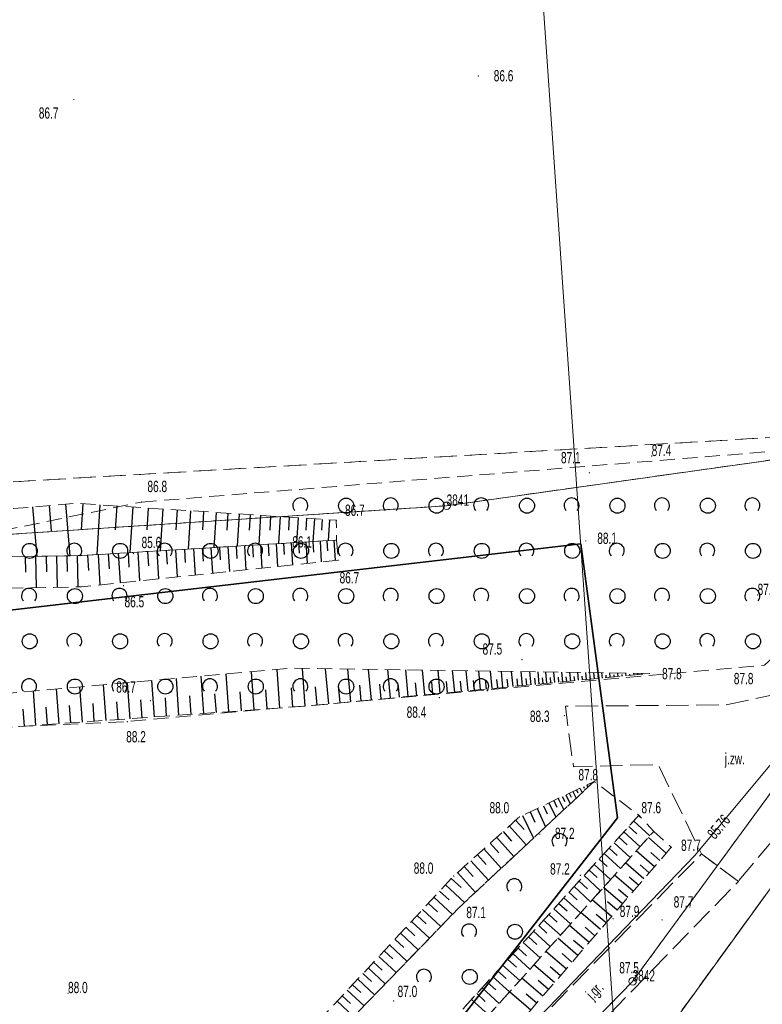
# Model space of a CAD drawing. Header units: metres. Extents: x 6524698 to 6533081, y 5883213 to 5896811.
# Tile 67 of 131: x 6528672 to 6528721, y 5890157 to 5890223. Entities that reach past the tile are written whole.
import ezdxf
from ezdxf.enums import TextEntityAlignment as Align

# ---------------------------------------------------------------- set-up
doc = ezdxf.new("R2010")
doc.units = ezdxf.units.M
for name, pattern in [('mapa zasadnicza$0$1.0_0.5', [1.5, 1, -0.5]), ('mapa zasadnicza$0$1.5_0.5', [2, 1.5, -0.5]), ('mapa zasadnicza$0$219-500', [0]), ('mapa zasadnicza$0$egkk-500', [2, 1.5, -0.5]), ('mapa zasadnicza$0$egug-500', [1, 0.5, -0.5]), ('mapa zasadnicza$0$suep_wn_500', [0])]:
    doc.linetypes.add(name, pattern=pattern)
for name, color, linetype in [('mapa zasadnicza$0$000 Inne (niezydentyfikowane)', 7, 'Continuous'), ('mapa zasadnicza$0$202-punkt graniczny', 7, 'Continuous'), ('mapa zasadnicza$0$202-punkt graniczny-Atr103', 7, 'Continuous'), ('mapa zasadnicza$0$217-kontur klasyfikacyjny', 7, 'Continuous'), ('mapa zasadnicza$0$218-kontur użytku gruntowego', 7, 'Continuous'), ('mapa zasadnicza$0$219-działka ewidencyjna', 7, 'Continuous'), ('mapa zasadnicza$0$jezdnia', 7, 'Continuous'), ('mapa zasadnicza$0$jezdnia-Atr17', 7, 'Continuous'), ('mapa zasadnicza$0$ogrodzenie trwałe', 7, 'Continuous'), ('mapa zasadnicza$0$pikieta naturalna', 7, 'Continuous'), ('mapa zasadnicza$0$pikieta naturalna-Atr2', 7, 'Continuous'), ('mapa zasadnicza$0$przewód elektroenergetyczny wysokiego napięcia', 7, 'Continuous'), ('mapa zasadnicza$0$przewód wodociągowy', 7, 'Continuous'), ('mapa zasadnicza$0$rzędna', 7, 'Continuous'), ('mapa zasadnicza$0$rzędna-Atr2', 7, 'Continuous'), ('mapa zasadnicza$0$skarpa nieumocniona', 7, 'Continuous'), ('mapa zasadnicza$0$zadrzewienie  zakrzewienie', 7, 'Continuous')]:
    doc.layers.add(name, color=color, linetype=linetype)
doc.styles.add('mapa zasadnicza$0$STANDARD', font='Working1250', dxfattribs={"width": 0.75})
doc.linetypes.add('mapa zasadnicza$0$902-500', pattern='A,3.75,0,[1,ksztalty.shx,S=0.5,R=0,X=0,Y=0],3.75', length=7.5)

# ---------------------------------------------------------------- blocks, each defined once
blk = doc.blocks.new('mapa zasadnicza$0$202')
at = {"color": 0, "linetype": 'Continuous', "lineweight": 0}
blk.add_circle((0, 0), 0.25, dxfattribs=at)
blk = doc.blocks.new('mapa zasadnicza$0$PW01')
at = {"linetype": 'Continuous', "lineweight": 13}
h = blk.add_hatch(color=0, dxfattribs=at)
edge = h.paths.add_edge_path()
edge.add_arc((0, 0), 0.045, 0, 360)
blk = doc.blocks.new('mapa zasadnicza$0$OTZK1')
at = {"color": 0, "linetype": 'Continuous'}
blk.add_circle((0, 0), 0.5, dxfattribs=at)
blk = doc.blocks.new('mapa zasadnicza$0$OTZK2')
at = {"color": 0, "linetype": 'Continuous'}
blk.add_arc((0, 0), 0.5, 318.85, 221.162, dxfattribs=at)

msp = doc.modelspace()

# ---------------------------------------------------------------- linework, layer by layer
at = {"layer": 'mapa zasadnicza$0$000 Inne (niezydentyfikowane)', "color": 7, "linetype": 'Continuous', "lineweight": 25, "flags": 128}
for points in [[(6528672.54, 5890190.24), (6528672.81, 5890186.96)], [(6528673.63, 5890190.33), (6528673.76, 5890188.66)], [(6528674.73, 5890190.42), (6528675.01, 5890187)], [(6528675.86, 5890190.45), (6528675.75, 5890188.73)], [(6528677.01, 5890190.38), (6528676.79, 5890187.08)], [(6528678.12, 5890190.31), (6528678.01, 5890188.73)], [(6528679.18, 5890190.24), (6528678.99, 5890187.21)], [(6528680.21, 5890190.17), (6528680.11, 5890188.72)], [(6528681.19, 5890190.11), (6528681.01, 5890187.33)], [(6528682.13, 5890190.05), (6528682.04, 5890188.72)], [(6528683.02, 5890189.99), (6528682.86, 5890187.45)], [(6528683.88, 5890189.93), (6528683.81, 5890188.72)], [(6528684.71, 5890189.88), (6528684.56, 5890187.55)], [(6528685.5, 5890189.83), (6528685.42, 5890188.71)], [(6528686.25, 5890189.78), (6528686.11, 5890187.64)], [(6528686.97, 5890189.73), (6528686.91, 5890188.71)], [(6528687.67, 5890189.69), (6528687.54, 5890187.73)], [(6528688.33, 5890189.64), (6528688.27, 5890188.71)], [(6528688.96, 5890189.6), (6528688.85, 5890187.81)], [(6528689.57, 5890189.56), (6528689.51, 5890188.7)], [(6528690.15, 5890189.52), (6528690.05, 5890187.88)], [(6528690.71, 5890189.49), (6528690.66, 5890188.7)], [(6528691.24, 5890189.45), (6528691.14, 5890187.95)], [(6528691.75, 5890189.42), (6528691.7, 5890188.7)], [(6528692.24, 5890189.39), (6528692.15, 5890188.01)], [(6528682.62, 5890187.43), (6528682.67, 5890186.55)], [(6528683.21, 5890187.47), (6528683.32, 5890185.72)], [(6528683.8, 5890187.5), (6528683.85, 5890186.64)], [(6528684.37, 5890187.54), (6528684.47, 5890185.84)], [(6528684.94, 5890187.57), (6528684.99, 5890186.74)], [(6528685.5, 5890187.61), (6528685.6, 5890185.96)], [(6528686.05, 5890187.64), (6528686.1, 5890186.83)], [(6528686.59, 5890187.67), (6528686.69, 5890186.07)], [(6528687.13, 5890187.7), (6528687.18, 5890186.92)], [(6528687.66, 5890187.74), (6528687.75, 5890186.18)], [(6528688.18, 5890187.77), (6528688.22, 5890187)], [(6528688.69, 5890187.8), (6528688.78, 5890186.29)], [(6528689.19, 5890187.83), (6528689.24, 5890187.09)], [(6528689.69, 5890187.86), (6528689.78, 5890186.39)], [(6528690.18, 5890187.89), (6528690.22, 5890187.17)], [(6528690.66, 5890187.92), (6528690.75, 5890186.5)], [(6528691.14, 5890187.95), (6528691.18, 5890187.25)], [(6528691.61, 5890187.97), (6528691.69, 5890186.59)], [(6528692.07, 5890188), (6528692.11, 5890187.32)], [(6528692.53, 5890188.03), (6528692.61, 5890186.69)], [(6528672.05, 5890186.95), (6528672.07, 5890185.91)], [(6528672.74, 5890186.96), (6528672.78, 5890184.89)], [(6528673.43, 5890186.97), (6528673.45, 5890185.94)], [(6528674.12, 5890186.99), (6528674.16, 5890184.91)], [(6528674.81, 5890187), (6528674.83, 5890185.96)], [(6528675.5, 5890187.01), (6528675.54, 5890184.94)], [(6528676.19, 5890187.04), (6528676.25, 5890186.02)], [(6528676.88, 5890187.08), (6528677, 5890185.07)], [(6528677.55, 5890187.13), (6528677.61, 5890186.13)], [(6528678.22, 5890187.17), (6528678.34, 5890185.21)], [(6528678.88, 5890187.21), (6528678.93, 5890186.24)], [(6528679.52, 5890187.24), (6528679.64, 5890185.34)], [(6528680.16, 5890187.28), (6528680.22, 5890186.34)], [(6528680.79, 5890187.32), (6528680.9, 5890185.47)], [(6528681.41, 5890187.36), (6528681.46, 5890186.45)], [(6528682.02, 5890187.39), (6528682.13, 5890185.6)], [(6528683.9, 5890176.54), (6528683.72, 5890179.01)], [(6528685.56, 5890176.66), (6528685.38, 5890179.16)], [(6528687.25, 5890176.78), (6528687.07, 5890179.31)], [(6528688.95, 5890176.9), (6528688.77, 5890179.46)], [(6528690.63, 5890177.02), (6528690.45, 5890179.53)], [(6528692.2, 5890177.17), (6528691.98, 5890179.51)], [(6528693.66, 5890177.31), (6528693.45, 5890179.48)], [(6528695.02, 5890177.43), (6528694.83, 5890179.46)], [(6528696.29, 5890177.56), (6528696.11, 5890179.45)], [(6528697.47, 5890177.67), (6528697.3, 5890179.43)], [(6528698.57, 5890177.77), (6528698.41, 5890179.41)], [(6528699.59, 5890177.87), (6528699.45, 5890179.4)], [(6528700.55, 5890177.96), (6528700.41, 5890179.38)], [(6528701.44, 5890178.04), (6528701.31, 5890179.37)], [(6528702.26, 5890178.12), (6528702.15, 5890179.36)], [(6528703.03, 5890178.2), (6528702.92, 5890179.35)], [(6528703.75, 5890178.27), (6528703.65, 5890179.33)], [(6528704.42, 5890178.33), (6528704.32, 5890179.32)], [(6528705.04, 5890178.39), (6528704.95, 5890179.32)], [(6528705.62, 5890178.44), (6528705.54, 5890179.31)], [(6528706.16, 5890178.49), (6528706.08, 5890179.3)], [(6528706.67, 5890178.54), (6528706.6, 5890179.29)], [(6528706.93, 5890178.57), (6528706.9, 5890178.93)], [(6528707.2, 5890178.59), (6528707.13, 5890179.28)], [(6528707.46, 5890178.62), (6528707.43, 5890178.95)], [(6528707.72, 5890178.64), (6528707.66, 5890179.28)], [(6528707.98, 5890178.67), (6528707.95, 5890178.97)], [(6528708.25, 5890178.69), (6528708.19, 5890179.27)], [(6528708.51, 5890178.72), (6528708.48, 5890178.99)], [(6528708.77, 5890178.74), (6528708.72, 5890179.26)], [(6528709.03, 5890178.77), (6528709.01, 5890179.01)], [(6528709.3, 5890178.79), (6528709.25, 5890179.25)], [(6528709.56, 5890178.82), (6528709.54, 5890179.03)], [(6528709.82, 5890178.84), (6528709.78, 5890179.24)], [(6528710.08, 5890178.87), (6528710.07, 5890179.05)], [(6528710.35, 5890178.89), (6528710.31, 5890179.24)], [(6528710.61, 5890178.92), (6528710.59, 5890179.08)], [(6528710.87, 5890178.94), (6528710.84, 5890179.23)], [(6528711.13, 5890178.97), (6528711.12, 5890179.1)], [(6528711.4, 5890178.99), (6528711.38, 5890179.22)], [(6528711.66, 5890179.02), (6528711.65, 5890179.12)], [(6528711.92, 5890179.04), (6528711.91, 5890179.21)], [(6528712.18, 5890179.07), (6528712.18, 5890179.14)], [(6528712.45, 5890179.09), (6528712.44, 5890179.21)], [(6528712.71, 5890179.12), (6528712.71, 5890179.16)], [(6528712.97, 5890179.14), (6528712.97, 5890179.2)], [(6528675.85, 5890175.97), (6528675.68, 5890178.3)], [(6528677.42, 5890176.08), (6528677.25, 5890178.44)], [(6528679.01, 5890176.19), (6528678.84, 5890178.58)], [(6528680.62, 5890176.31), (6528680.45, 5890178.73)], [(6528682.25, 5890176.42), (6528682.08, 5890178.87)], [(6528691.43, 5890177.09), (6528691.31, 5890178.31)], [(6528692.94, 5890177.24), (6528692.83, 5890178.37)], [(6528694.35, 5890177.37), (6528694.25, 5890178.42)], [(6528695.67, 5890177.5), (6528695.57, 5890178.48)], [(6528696.89, 5890177.61), (6528696.8, 5890178.52)], [(6528698.03, 5890177.72), (6528697.95, 5890178.57)], [(6528699.09, 5890177.82), (6528699.02, 5890178.61)], [(6528700.08, 5890177.92), (6528700.01, 5890178.65)], [(6528701, 5890178), (6528700.94, 5890178.69)], [(6528701.86, 5890178.09), (6528701.8, 5890178.72)], [(6528702.66, 5890178.16), (6528702.6, 5890178.76)], [(6528703.4, 5890178.23), (6528703.35, 5890178.79)], [(6528704.09, 5890178.3), (6528704.04, 5890178.81)], [(6528704.74, 5890178.36), (6528704.69, 5890178.84)], [(6528705.34, 5890178.42), (6528705.29, 5890178.86)], [(6528705.9, 5890178.47), (6528705.86, 5890178.89)], [(6528706.42, 5890178.52), (6528706.38, 5890178.91)], [(6528672.76, 5890175.75), (6528672.59, 5890178.03)], [(6528674.29, 5890175.86), (6528674.13, 5890178.17)], [(6528683.07, 5890176.48), (6528682.98, 5890177.71)], [(6528684.73, 5890176.6), (6528684.64, 5890177.84)], [(6528686.4, 5890176.72), (6528686.31, 5890177.98)], [(6528688.1, 5890176.84), (6528688.01, 5890178.11)], [(6528689.8, 5890176.96), (6528689.71, 5890178.25)], [(6528675.07, 5890175.91), (6528674.99, 5890177.07)], [(6528676.63, 5890176.02), (6528676.55, 5890177.2)], [(6528678.21, 5890176.14), (6528678.13, 5890177.32)], [(6528679.81, 5890176.25), (6528679.73, 5890177.45)], [(6528681.43, 5890176.37), (6528681.35, 5890177.58)], [(6528671.99, 5890175.69), (6528671.91, 5890176.83)], [(6528673.52, 5890175.8), (6528673.44, 5890176.95)], [(6528709.32, 5890171.8), (6528709.39, 5890171.65)], [(6528709.55, 5890171.91), (6528709.57, 5890171.87)], [(6528707.92, 5890171.13), (6528708.2, 5890170.54)], [(6528708.15, 5890171.25), (6528708.28, 5890170.98)], [(6528708.39, 5890171.36), (6528708.6, 5890170.91)], [(6528708.62, 5890171.47), (6528708.71, 5890171.28)], [(6528708.85, 5890171.58), (6528709, 5890171.28)], [(6528709.09, 5890171.69), (6528709.14, 5890171.58)], [(6528706.8, 5890170.6), (6528707.25, 5890169.65)], [(6528707.13, 5890170.76), (6528707.33, 5890170.33)], [(6528707.42, 5890170.9), (6528707.78, 5890170.14)], [(6528707.69, 5890171.02), (6528707.85, 5890170.69)], [(6528705.55, 5890170.01), (6528705.87, 5890169.33)], [(6528706.01, 5890170.23), (6528706.58, 5890169.02)], [(6528706.43, 5890170.42), (6528706.68, 5890169.89)], [(6528704.59, 5890169.45), (6528705.15, 5890168.83)], [(6528705.04, 5890169.77), (6528705.77, 5890168.27)], [(6528712.43, 5890169.4), (6528713.5, 5890168.43)], [(6528712.75, 5890169.76), (6528712.85, 5890169.68)], [(6528703.76, 5890168.7), (6528704.32, 5890168.07)], [(6528704.18, 5890169.07), (6528705.3, 5890167.82)], [(6528711.77, 5890168.68), (6528712.85, 5890167.7)], [(6528712.1, 5890169.04), (6528712.64, 5890168.55)], [(6528702.91, 5890167.93), (6528703.48, 5890167.3)], [(6528703.33, 5890168.32), (6528704.47, 5890167.05)], [(6528711.12, 5890167.96), (6528712.2, 5890166.98)], [(6528711.45, 5890168.32), (6528711.99, 5890167.83)], [(6528714.59, 5890167.28), (6528713.4, 5890168.31)], [(6528702.48, 5890167.55), (6528703.63, 5890166.27)], [(6528710.46, 5890167.24), (6528711.55, 5890166.25)], [(6528710.79, 5890167.6), (6528711.33, 5890167.11)], [(6528713.81, 5890166.37), (6528712.6, 5890167.42)], [(6528714.17, 5890166.79), (6528713.57, 5890167.31)], [(6528701.62, 5890166.77), (6528702.78, 5890165.47)], [(6528702.05, 5890167.16), (6528702.63, 5890166.52)], [(6528709.8, 5890166.51), (6528710.89, 5890165.52)], [(6528710.13, 5890166.87), (6528710.67, 5890166.38)], [(6528713.1, 5890165.56), (6528711.88, 5890166.62)], [(6528700.74, 5890165.99), (6528701.92, 5890164.67)], [(6528701.18, 5890166.38), (6528701.77, 5890165.73)], [(6528709.47, 5890166.14), (6528710.01, 5890165.65)], [(6528713.46, 5890165.96), (6528712.85, 5890166.49)], [(6528700.32, 5890165.58), (6528700.97, 5890164.98)], [(6528708.8, 5890165.41), (6528709.35, 5890164.91)], [(6528709.13, 5890165.78), (6528710.23, 5890164.78)], [(6528712.4, 5890164.74), (6528711.15, 5890165.81)], [(6528712.75, 5890165.15), (6528712.13, 5890165.68)], [(6528699.55, 5890164.75), (6528700.17, 5890164.18)], [(6528699.93, 5890165.16), (6528701.2, 5890163.99)], [(6528708.13, 5890164.68), (6528708.68, 5890164.18)], [(6528708.47, 5890165.05), (6528709.57, 5890164.05)], [(6528711.68, 5890163.91), (6528710.42, 5890165)], [(6528712.04, 5890164.32), (6528711.41, 5890164.86)], [(6528698.8, 5890163.94), (6528699.41, 5890163.37)], [(6528699.17, 5890164.35), (6528700.4, 5890163.2)], [(6528707.46, 5890163.94), (6528708.02, 5890163.44)], [(6528707.8, 5890164.31), (6528708.9, 5890163.31)], [(6528710.95, 5890163.07), (6528709.68, 5890164.17)], [(6528711.32, 5890163.49), (6528710.68, 5890164.04)], [(6528698.42, 5890163.54), (6528699.63, 5890162.41)], [(6528707.13, 5890163.57), (6528708.23, 5890162.57)], [(6528710.22, 5890162.21), (6528708.92, 5890163.33)], [(6528697.68, 5890162.74), (6528698.87, 5890161.63)], [(6528698.05, 5890163.14), (6528698.65, 5890162.58)], [(6528706.45, 5890162.83), (6528707.57, 5890161.82)], [(6528706.79, 5890163.2), (6528707.35, 5890162.7)], [(6528710.59, 5890162.64), (6528709.94, 5890163.2)], [(6528696.95, 5890161.95), (6528698.13, 5890160.86)], [(6528697.31, 5890162.35), (6528697.91, 5890161.79)], [(6528705.78, 5890162.09), (6528706.89, 5890161.07)], [(6528706.12, 5890162.46), (6528706.67, 5890161.95)], [(6528709.47, 5890161.35), (6528708.16, 5890162.48)], [(6528709.85, 5890161.78), (6528709.2, 5890162.35)], [(6528696.58, 5890161.56), (6528697.17, 5890161.02)], [(6528705.1, 5890161.34), (6528706.22, 5890160.32)], [(6528705.44, 5890161.72), (6528706, 5890161.21)], [(6528708.72, 5890160.47), (6528707.39, 5890161.62)], [(6528709.1, 5890160.91), (6528708.44, 5890161.48)], [(6528695.87, 5890160.79), (6528696.44, 5890160.25)], [(6528696.22, 5890161.18), (6528697.39, 5890160.09)], [(6528704.76, 5890160.97), (6528705.32, 5890160.46)], [(6528707.95, 5890159.59), (6528706.6, 5890160.75)], [(6528695.16, 5890160.03), (6528695.73, 5890159.5)], [(6528695.51, 5890160.41), (6528696.66, 5890159.34)], [(6528704.08, 5890160.22), (6528704.64, 5890159.71)], [(6528704.42, 5890160.59), (6528705.54, 5890159.57)], [(6528708.33, 5890160.03), (6528707.67, 5890160.61)], [(6528694.81, 5890159.65), (6528695.94, 5890158.6)], [(6528703.39, 5890159.46), (6528703.96, 5890158.95)], [(6528703.73, 5890159.84), (6528704.86, 5890158.82)], [(6528707.17, 5890158.69), (6528705.81, 5890159.87)], [(6528707.56, 5890159.14), (6528706.89, 5890159.72)], [(6528694.11, 5890158.9), (6528695.23, 5890157.86)], [(6528694.46, 5890159.28), (6528695.02, 5890158.75)], [(6528702.71, 5890158.71), (6528703.27, 5890158.19)], [(6528703.05, 5890159.09), (6528704.18, 5890158.06)], [(6528706.39, 5890157.78), (6528705, 5890158.97)], [(6528706.78, 5890158.23), (6528706.09, 5890158.83)], [(6528693.42, 5890158.17), (6528694.53, 5890157.14)], [(6528693.77, 5890158.53), (6528694.32, 5890158.02)], [(6528702.36, 5890158.33), (6528703.5, 5890157.3)], [(6528705.59, 5890156.85), (6528704.19, 5890158.06)], [(6528692.74, 5890157.44), (6528693.84, 5890156.42)], [(6528693.08, 5890157.8), (6528693.63, 5890157.29)], [(6528701.67, 5890157.57), (6528702.81, 5890156.53)], [(6528702.02, 5890157.95), (6528702.58, 5890157.43)], [(6528705.99, 5890157.32), (6528705.29, 5890157.92)]]:
    msp.add_lwpolyline(points, dxfattribs=at)
at = {"layer": 'mapa zasadnicza$0$217-kontur klasyfikacyjny', "color": 92, "linetype": 'mapa zasadnicza$0$egkk-500', "lineweight": 18, "flags": 128}
for points in [[(6528671.24, 5890191.91), (6528739.56, 5890195.9)], [(6528700.01, 5890190.32), (6528739.56, 5890195.9)], [(6528640.2, 5890186.42), (6528700.01, 5890190.32)], [(6528737.66, 5890187.22), (6528715.19, 5890156.24)]]:
    msp.add_lwpolyline(points, dxfattribs=at)
at = {"layer": 'mapa zasadnicza$0$218-kontur użytku gruntowego', "color": 3, "linetype": 'mapa zasadnicza$0$egug-500', "lineweight": 18, "flags": 128}
for points in [[(6528671.24, 5890191.91), (6528739.56, 5890195.9)], [(6528739.56, 5890195.9), (6528700.01, 5890190.32)], [(6528712.35, 5890158.76), (6528739.56, 5890195.9)], [(6528700.01, 5890190.32), (6528640.2, 5890186.42)], [(6528737.66, 5890187.22), (6528715.19, 5890156.24)], [(6528673.04, 5890118.35), (6528712.35, 5890158.76)]]:
    msp.add_lwpolyline(points, dxfattribs=at)
at = {"layer": 'mapa zasadnicza$0$219-działka ewidencyjna', "color": 7, "linetype": 'mapa zasadnicza$0$219-500', "lineweight": 18, "flags": 128}
for points in [[(6528700.01, 5890190.32), (6528739.56, 5890195.9)], [(6528712.35, 5890158.76), (6528739.56, 5890195.9)], [(6528640.2, 5890186.42), (6528700.01, 5890190.32)], [(6528737.66, 5890187.22), (6528715.19, 5890156.24)], [(6528673.04, 5890118.35), (6528712.35, 5890158.76)]]:
    msp.add_lwpolyline(points, dxfattribs=at)
at = {"layer": 'mapa zasadnicza$0$jezdnia', "color": 7, "linetype": 'mapa zasadnicza$0$1.5_0.5', "lineweight": 18, "flags": 128}
for points in [[(6528719.37, 5890165.4), (6528716.92, 5890167.22), (6528714.05, 5890173.15), (6528708.43, 5890173), (6528707.89, 5890177.02), (6528718.55, 5890177.11), (6528726.93, 5890178.9), (6528739.33, 5890193.28), (6528764.57, 5890228.01), (6528785.97, 5890256.94), (6528803.05, 5890279.03), (6528834.34, 5890319.46), (6528857.95, 5890350.4), (6528886.08, 5890387.53), (6528912.38, 5890422.83), (6528947.28, 5890470.03), (6528968.04, 5890497.74), (6528992.3, 5890529.59), (6528998.26, 5890540.31), (6529002.32, 5890547.98), (6529009.74, 5890565.71), (6529017.78, 5890589.91), (6529028.56, 5890623.94), (6529035.46, 5890644.22), (6529041.22, 5890651.33), (6529053.3, 5890662.83), (6529094.68, 5890691.37), (6529127.9, 5890705.08), (6529154.31, 5890716.98), (6529182.8, 5890728.24), (6529240.26, 5890752.5), (6529280.06, 5890769.02), (6529311.01, 5890783.71), (6529312.32, 5890780.49), (6529281.49, 5890766.3), (6529241.39, 5890749.68), (6529182.76, 5890724.74), (6529155.57, 5890713.94), (6529128.6, 5890702.15), (6529095.62, 5890687.95), (6529056.81, 5890661.2), (6529045.35, 5890651.94), (6529039.89, 5890643.52), (6529030.47, 5890617.8), (6529022.27, 5890592.25), (6529016.11, 5890573.61), (6529009.79, 5890555.43), (6529005.89, 5890546.49), (6528997.06, 5890530.3), (6528972.93, 5890498.81), (6528962.66, 5890485.23), (6528949.66, 5890468.05), (6528914.97, 5890421.32), (6528888.69, 5890385.63), (6528860.69, 5890349.22), (6528837.21, 5890318.02), (6528806.05, 5890277.49), (6528788.57, 5890254.94), (6528767.18, 5890226.89), (6528745.72, 5890195.95), (6528741.18, 5890191.53)], [(6528488.71, 5889875.76), (6528485.33, 5889878.04), (6528508.1, 5889912.7), (6528523.92, 5889938.29), (6528532.84, 5889949.75), (6528552.11, 5889976.94), (6528569.39, 5890002.59), (6528578.59, 5890017.78), (6528590.02, 5890034.23), (6528591.86, 5890037.23), (6528602.96, 5890051.02), (6528617.54, 5890066.41), (6528618.65, 5890067.59), (6528626.38, 5890075.23), (6528628.27, 5890076.76), (6528716.92, 5890167.22), (6528719.37, 5890165.4), (6528643.06, 5890086.71), (6528620.1, 5890064.08), (6528606.32, 5890048.07), (6528598.74, 5890040), (6528581.9, 5890015.11), (6528572.27, 5890000.79), (6528555.06, 5889975.35), (6528535.49, 5889947.79), (6528526.42, 5889934.67), (6528511, 5889910.5)]]:
    msp.add_lwpolyline(points, close=True, dxfattribs=at)
at = {"layer": 'mapa zasadnicza$0$ogrodzenie trwałe', "color": 7, "linetype": 'mapa zasadnicza$0$902-500', "lineweight": 35, "flags": 128}
msp.add_lwpolyline([(6528621.19, 5890077.57), (6528634.3, 5890090.96), (6528643.4, 5890097.88), (6528698.9, 5890153.64), (6528711.35, 5890169.61), (6528708.91, 5890187.79), (6528593.16, 5890174.35), (6528587.84, 5890159.47), (6528612.19, 5890115.36), (6528609.09, 5890113.61), (6528574.8, 5890093.42), (6528584.2, 5890067.75), (6528598.71, 5890054.5), (6528616.72, 5890072.99)], dxfattribs=at)
at = {"layer": 'mapa zasadnicza$0$przewód elektroenergetyczny wysokiego napięcia', "color": 1, "linetype": 'mapa zasadnicza$0$suep_wn_500', "lineweight": 18, "flags": 128}
msp.add_lwpolyline([(6528697.67, 5890349.86), (6528715.53, 5890092.34)], dxfattribs=at)
at = {"layer": 'mapa zasadnicza$0$przewód wodociągowy', "color": 5, "linetype": 'Continuous', "lineweight": 18, "flags": 128}
msp.add_lwpolyline([(6528623.33, 5890082.14), (6528623.61, 5890081.8), (6528624.02, 5890081.37), (6528628.27, 5890076.76), (6528652.28, 5890100.47), (6528716.45, 5890167.09), (6528737.12, 5890191.87), (6528734.4, 5890204.21), (6528736.66, 5890207.35), (6528765.25, 5890244.71), (6528794.11, 5890284.29), (6528823.12, 5890322.78), (6528853.01, 5890360.77), (6528881.75, 5890400.14), (6528911.61, 5890439.05), (6528983.81, 5890532.9), (6528991.67, 5890546.04), (6529025.83, 5890646.85), (6529027.5, 5890650.02), (6529036.45, 5890658.09), (6529063.84, 5890678.46), (6529091.59, 5890696.67), (6529142.88, 5890718.12), (6529234.45, 5890757.63)], dxfattribs=at)
at = {"layer": 'mapa zasadnicza$0$skarpa nieumocniona', "color": 7, "linetype": 'mapa zasadnicza$0$1.0_0.5', "lineweight": 18, "flags": 128}
for points in [[(6528650.31, 5890188.41), (6528675.45, 5890190.48), (6528692.69, 5890189.36), (6528692.7, 5890188.04), (6528675.81, 5890187.02), (6528650.32, 5890186.53)], [(6528650.31, 5890188.41), (6528675.45, 5890190.48), (6528692.69, 5890189.36), (6528692.7, 5890188.04), (6528675.81, 5890187.02), (6528650.32, 5890186.53)], [(6528692.82, 5890186.71), (6528675.78, 5890184.94), (6528650.28, 5890184.51), (6528650.32, 5890186.53), (6528675.81, 5890187.02), (6528692.7, 5890188.04)], [(6528692.82, 5890186.71), (6528675.78, 5890184.94), (6528650.28, 5890184.51), (6528650.32, 5890186.53), (6528675.81, 5890187.02), (6528692.7, 5890188.04)], [(6528625.51, 5890177.16), (6528626.22, 5890173.7), (6528657.54, 5890176.7), (6528689.67, 5890179.54), (6528713.47, 5890179.19), (6528690.77, 5890177.03), (6528657.86, 5890174.69), (6528624.95, 5890171.49), (6528623.84, 5890174.32), (6528611.55, 5890173.15), (6528599.61, 5890174.44)], [(6528625.51, 5890177.16), (6528626.22, 5890173.7), (6528657.54, 5890176.7), (6528689.67, 5890179.54), (6528713.47, 5890179.19), (6528690.77, 5890177.03), (6528657.86, 5890174.69), (6528624.95, 5890171.49), (6528623.84, 5890174.32), (6528611.55, 5890173.15), (6528599.61, 5890174.44)], [(6528639.46, 5890098.39), (6528647.71, 5890107.66), (6528649.28, 5890111.7), (6528664.54, 5890127.13), (6528700.48, 5890165.75), (6528704.84, 5890169.67), (6528709.8, 5890172.03), (6528700.81, 5890163.63), (6528681.48, 5890143.65), (6528663.94, 5890125.29), (6528650.79, 5890111.11), (6528649.39, 5890106.75)], [(6528639.46, 5890098.39), (6528647.71, 5890107.66), (6528649.28, 5890111.7), (6528664.54, 5890127.13), (6528700.48, 5890165.75), (6528704.84, 5890169.67), (6528709.8, 5890172.03), (6528700.81, 5890163.63), (6528681.48, 5890143.65), (6528663.94, 5890125.29), (6528650.79, 5890111.11), (6528649.39, 5890106.75)], [(6528643.72, 5890095.72), (6528642.66, 5890096.97), (6528681.81, 5890136.55), (6528698.88, 5890154.5), (6528712.77, 5890169.78), (6528713.76, 5890168.71), (6528693.69, 5890146.39), (6528676.08, 5890128.56), (6528667.53, 5890119.95), (6528660.46, 5890112.76)], [(6528643.72, 5890095.72), (6528642.66, 5890096.97), (6528681.81, 5890136.55), (6528698.88, 5890154.5), (6528712.77, 5890169.78), (6528713.76, 5890168.71), (6528693.69, 5890146.39), (6528676.08, 5890128.56), (6528667.53, 5890119.95), (6528660.46, 5890112.76)], [(6528714.92, 5890167.66), (6528703.42, 5890154.34), (6528701.8, 5890152.65), (6528687, 5890137.16), (6528667.95, 5890118.32), (6528657.51, 5890107.97), (6528649.84, 5890100.2), (6528644.67, 5890094.54), (6528643.72, 5890095.72), (6528660.46, 5890112.76), (6528667.53, 5890119.95), (6528676.08, 5890128.56), (6528693.69, 5890146.39), (6528713.76, 5890168.71)], [(6528714.92, 5890167.66), (6528703.42, 5890154.34), (6528701.8, 5890152.65), (6528687, 5890137.16), (6528667.95, 5890118.32), (6528657.51, 5890107.97), (6528649.84, 5890100.2), (6528644.67, 5890094.54), (6528643.72, 5890095.72), (6528660.46, 5890112.76), (6528667.53, 5890119.95), (6528676.08, 5890128.56), (6528693.69, 5890146.39), (6528713.76, 5890168.71)]]:
    msp.add_lwpolyline(points, close=True, dxfattribs=at)
at = {"layer": 'mapa zasadnicza$0$zadrzewienie  zakrzewienie', "color": 7, "linetype": 'mapa zasadnicza$0$1.0_0.5', "lineweight": 18, "flags": 128}
for points in [[(6528679.77, 5890190.57), (6528733.73, 5890194.9), (6528733.86, 5890193.61), (6528728.4, 5890187.7), (6528724.11, 5890182.57), (6528721.11, 5890179.74), (6528678.82, 5890176), (6528626.22, 5890173.7), (6528579.03, 5890170.24), (6528577.26, 5890175.48), (6528650.28, 5890184.51)], [(6528642.66, 5890096.97), (6528639.46, 5890098.39), (6528649.39, 5890106.75), (6528650.79, 5890111.11), (6528663.94, 5890125.29), (6528681.48, 5890143.65), (6528700.81, 5890163.63), (6528709.8, 5890172.03), (6528712.77, 5890169.78), (6528698.88, 5890154.5), (6528681.81, 5890136.55)]]:
    msp.add_lwpolyline(points, close=True, dxfattribs=at)

# ---------------------------------------------------------------- block references
at = {"layer": 'mapa zasadnicza$0$202-punkt graniczny', "color": 7, "linetype": 'Continuous', "lineweight": 18}
for p in [(6528700.01, 5890190.32), (6528712.35, 5890158.76)]:
    msp.add_blockref('mapa zasadnicza$0$202', p, dxfattribs=at)
at = {"layer": 'mapa zasadnicza$0$pikieta naturalna', "color": 7, "linetype": 'Continuous', "lineweight": 13}
for p in [(6528702.12, 5890218.84), (6528675.27, 5890217.28), (6528713.62, 5890193.62), (6528709.49, 5890192.51), (6528679.77, 5890190.57), (6528692.69, 5890189.36), (6528692.7, 5890188.04), (6528709.25, 5890187.99), (6528679.23, 5890187.15), (6528692.82, 5890186.71), (6528678.57, 5890185.02), (6528720.65, 5890184.4), (6528705.02, 5890180.11), (6528713.47, 5890179.19), (6528699.53, 5890177.59), (6528680.36, 5890177.38), (6528707.83, 5890176.4), (6528678.82, 5890176), (6528709.8, 5890172.03), (6528712.77, 5890169.78), (6528704.84, 5890169.67), (6528706.19, 5890168.53), (6528714.92, 5890167.66), (6528700.48, 5890165.75), (6528708.89, 5890165.8), (6528700.81, 5890163.63), (6528711.06, 5890162.92), (6528714.31, 5890162.84), (6528713.47, 5890159.27), (6528674.89, 5890157.98), (6528696.5, 5890157.46)]:
    msp.add_blockref('mapa zasadnicza$0$PW01', p, dxfattribs=at)
at = {"layer": 'mapa zasadnicza$0$rzędna', "color": 5, "linetype": 'Continuous', "lineweight": 18}
msp.add_blockref('mapa zasadnicza$0$PW01', (6528716.45, 5890167.09), dxfattribs=at)
at = {"layer": 'mapa zasadnicza$0$zadrzewienie  zakrzewienie', "color": 7, "linetype": 'Continuous', "lineweight": 18}
for name, p in [('mapa zasadnicza$0$OTZK2', (6528690.304, 5890190.337)), ('mapa zasadnicza$0$OTZK1', (6528693.346, 5890190.326)), ('mapa zasadnicza$0$OTZK2', (6528696.304, 5890190.337)), ('mapa zasadnicza$0$OTZK1', (6528699.346, 5890190.326)), ('mapa zasadnicza$0$OTZK2', (6528702.304, 5890190.337)), ('mapa zasadnicza$0$OTZK1', (6528705.346, 5890190.326)), ('mapa zasadnicza$0$OTZK2', (6528708.304, 5890190.337)), ('mapa zasadnicza$0$OTZK1', (6528711.346, 5890190.326)), ('mapa zasadnicza$0$OTZK2', (6528714.304, 5890190.337)), ('mapa zasadnicza$0$OTZK1', (6528717.346, 5890190.326)), ('mapa zasadnicza$0$OTZK2', (6528720.304, 5890190.337)), ('mapa zasadnicza$0$OTZK1', (6528672.346, 5890187.326)), ('mapa zasadnicza$0$OTZK2', (6528675.304, 5890187.337)), ('mapa zasadnicza$0$OTZK1', (6528678.346, 5890187.326)), ('mapa zasadnicza$0$OTZK2', (6528681.304, 5890187.337)), ('mapa zasadnicza$0$OTZK1', (6528684.346, 5890187.326)), ('mapa zasadnicza$0$OTZK2', (6528687.304, 5890187.337)), ('mapa zasadnicza$0$OTZK1', (6528690.346, 5890187.326)), ('mapa zasadnicza$0$OTZK2', (6528693.304, 5890187.337)), ('mapa zasadnicza$0$OTZK1', (6528696.346, 5890187.326)), ('mapa zasadnicza$0$OTZK2', (6528699.304, 5890187.337)), ('mapa zasadnicza$0$OTZK1', (6528702.346, 5890187.326)), ('mapa zasadnicza$0$OTZK2', (6528705.304, 5890187.337)), ('mapa zasadnicza$0$OTZK1', (6528708.346, 5890187.326)), ('mapa zasadnicza$0$OTZK2', (6528711.304, 5890187.337)), ('mapa zasadnicza$0$OTZK1', (6528714.346, 5890187.326)), ('mapa zasadnicza$0$OTZK2', (6528717.304, 5890187.337)), ('mapa zasadnicza$0$OTZK1', (6528720.346, 5890187.326)), ('mapa zasadnicza$0$OTZK2', (6528672.304, 5890184.337)), ('mapa zasadnicza$0$OTZK1', (6528675.346, 5890184.326)), ('mapa zasadnicza$0$OTZK2', (6528678.304, 5890184.337)), ('mapa zasadnicza$0$OTZK1', (6528681.346, 5890184.326)), ('mapa zasadnicza$0$OTZK2', (6528684.304, 5890184.337)), ('mapa zasadnicza$0$OTZK1', (6528687.346, 5890184.326)), ('mapa zasadnicza$0$OTZK2', (6528690.304, 5890184.337)), ('mapa zasadnicza$0$OTZK1', (6528693.346, 5890184.326)), ('mapa zasadnicza$0$OTZK2', (6528696.304, 5890184.337)), ('mapa zasadnicza$0$OTZK1', (6528699.346, 5890184.326)), ('mapa zasadnicza$0$OTZK2', (6528702.304, 5890184.337)), ('mapa zasadnicza$0$OTZK1', (6528705.346, 5890184.326)), ('mapa zasadnicza$0$OTZK2', (6528708.304, 5890184.337)), ('mapa zasadnicza$0$OTZK1', (6528711.346, 5890184.326)), ('mapa zasadnicza$0$OTZK2', (6528714.304, 5890184.337)), ('mapa zasadnicza$0$OTZK1', (6528717.346, 5890184.326)), ('mapa zasadnicza$0$OTZK2', (6528720.304, 5890184.337)), ('mapa zasadnicza$0$OTZK1', (6528672.346, 5890181.326)), ('mapa zasadnicza$0$OTZK2', (6528675.304, 5890181.337)), ('mapa zasadnicza$0$OTZK1', (6528678.346, 5890181.326)), ('mapa zasadnicza$0$OTZK2', (6528681.304, 5890181.337)), ('mapa zasadnicza$0$OTZK1', (6528684.346, 5890181.326)), ('mapa zasadnicza$0$OTZK2', (6528687.304, 5890181.337)), ('mapa zasadnicza$0$OTZK1', (6528690.346, 5890181.326)), ('mapa zasadnicza$0$OTZK2', (6528693.304, 5890181.337)), ('mapa zasadnicza$0$OTZK1', (6528696.346, 5890181.326)), ('mapa zasadnicza$0$OTZK2', (6528699.304, 5890181.337)), ('mapa zasadnicza$0$OTZK1', (6528702.346, 5890181.326)), ('mapa zasadnicza$0$OTZK2', (6528705.304, 5890181.337)), ('mapa zasadnicza$0$OTZK1', (6528708.346, 5890181.326)), ('mapa zasadnicza$0$OTZK2', (6528711.304, 5890181.337)), ('mapa zasadnicza$0$OTZK1', (6528714.346, 5890181.326)), ('mapa zasadnicza$0$OTZK2', (6528717.304, 5890181.337)), ('mapa zasadnicza$0$OTZK1', (6528720.346, 5890181.326)), ('mapa zasadnicza$0$OTZK2', (6528672.304, 5890178.337)), ('mapa zasadnicza$0$OTZK1', (6528675.346, 5890178.326)), ('mapa zasadnicza$0$OTZK2', (6528678.304, 5890178.337)), ('mapa zasadnicza$0$OTZK1', (6528681.346, 5890178.326)), ('mapa zasadnicza$0$OTZK2', (6528684.304, 5890178.337)), ('mapa zasadnicza$0$OTZK1', (6528687.346, 5890178.326)), ('mapa zasadnicza$0$OTZK2', (6528690.304, 5890178.337)), ('mapa zasadnicza$0$OTZK1', (6528693.346, 5890178.326)), ('mapa zasadnicza$0$OTZK2', (6528696.304, 5890178.337)), ('mapa zasadnicza$0$OTZK1', (6528699.346, 5890178.326)), ('mapa zasadnicza$0$OTZK2', (6528702.304, 5890178.337)), ('mapa zasadnicza$0$OTZK2', (6528707.504, 5890168.067)), ('mapa zasadnicza$0$OTZK2', (6528704.504, 5890165.067)), ('mapa zasadnicza$0$OTZK2', (6528701.504, 5890162.067)), ('mapa zasadnicza$0$OTZK1', (6528704.546, 5890162.056)), ('mapa zasadnicza$0$OTZK2', (6528698.504, 5890159.067)), ('mapa zasadnicza$0$OTZK1', (6528701.546, 5890159.056))]:
    msp.add_blockref(name, p, dxfattribs=at)

# ---------------------------------------------------------------- texts
at = {"layer": 'mapa zasadnicza$0$202-punkt graniczny-Atr103', "color": 7, "style": 'mapa zasadnicza$0$STANDARD', "width": 0.667}
for s, p in [('3841', (6528700.01, 5890190.32)), ('3842', (6528712.35, 5890158.76))]:
    msp.add_text(s, height=0.75, dxfattribs=at).set_placement(p)
at = {"layer": 'mapa zasadnicza$0$jezdnia-Atr17', "color": 7, "style": 'mapa zasadnicza$0$STANDARD', "width": 0.667}
msp.add_text('j.zw.', height=0.75, dxfattribs=at).set_placement((6528718.47, 5890173.16))
msp.add_text('j.gr.', height=0.75, rotation=45.88, dxfattribs=at).set_placement((6528709.72, 5890157.49))
at = {"layer": 'mapa zasadnicza$0$pikieta naturalna-Atr2', "color": 7, "style": 'mapa zasadnicza$0$STANDARD', "width": 0.667}
for s, p in [('86.6', (6528703.14, 5890218.48)), ('86.7', (6528672.95, 5890216.01)), ('87.4', (6528713.62, 5890193.62)), ('87.1', (6528707.6, 5890193.14)), ('86.8', (6528680.16, 5890191.23)), ('86.7', (6528693.27, 5890189.65)), ('85.6', (6528679.77, 5890187.51)), ('86.1', (6528689.77, 5890187.55)), ('88.1', (6528710.01, 5890187.79)), ('86.7', (6528692.91, 5890185.17)), ('87.9', (6528720.65, 5890184.4)), ('86.5', (6528678.64, 5890183.58)), ('87.5', (6528702.4, 5890180.44)), ('87.8', (6528714.31, 5890178.81)), ('87.8', (6528719.07, 5890178.48)), ('86.7', (6528678.09, 5890177.92)), ('88.4', (6528697.36, 5890176.25)), ('88.3', (6528705.54, 5890175.98)), ('88.2', (6528678.75, 5890174.62)), ('88.0', (6528702.86, 5890169.91)), ('87.2', (6528707.2, 5890168.21)), ('87.7', (6528715.57, 5890167.42)), ('88.0', (6528697.83, 5890165.9)), ('87.2', (6528706.88, 5890165.85)), ('87.7', (6528715.08, 5890163.66)), ('87.1', (6528701.32, 5890162.96)), ('87.9', (6528711.5, 5890163.03)), ('87.5', (6528711.47, 5890159.29)), ('88.0', (6528674.89, 5890157.98)), ('87.0', (6528696.76, 5890157.72))]:
    msp.add_text(s, height=0.75, dxfattribs=at).set_placement(p)
for s, p in [('87.8', (6528708.76, 5890172.47)), ('87.6', (6528712.94, 5890170.29))]:
    msp.add_text(s, height=0.75, dxfattribs=at).set_placement(p, align=Align.MIDDLE_LEFT)
at = {"layer": 'mapa zasadnicza$0$rzędna-Atr2', "color": 5, "style": 'mapa zasadnicza$0$STANDARD', "width": 0.667}
msp.add_text('85.76', height=0.75, rotation=50.167, dxfattribs=at).set_placement((6528717.53, 5890168.38), align=Align.MIDDLE_LEFT)

doc.saveas('drawing.dxf')
